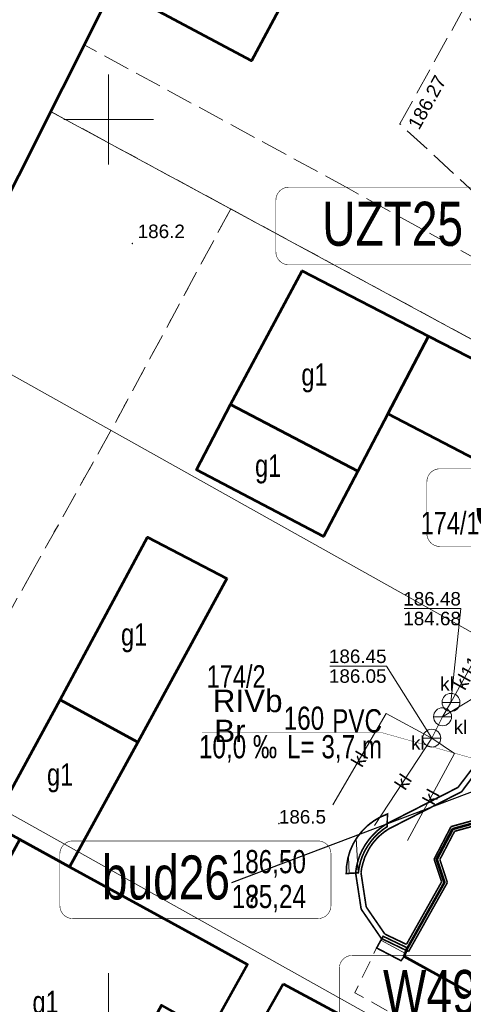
# Model space of a CAD drawing. Header units: metres. Extents: x 7482748 to 7484637, y 5684406 to 5687014.
# Tile 100 of 180: x 7483345 to 7483370, y 5686101 to 5686156. Entities that reach past the tile are written whole.
import ezdxf
from ezdxf.enums import TextEntityAlignment as Align
from ezdxf.lldxf.tags import DXFTag

# ---------------------------------------------------------------- set-up
doc = ezdxf.new("R2010")
doc.units = ezdxf.units.M
doc.header["$MEASUREMENT"] = 0
for name, pattern in [('1', [1.5, 1, -0.5]), ('KTCR01_500', [1.5, 1, -0.5]), ('KTJZ01_500', [2, 1.5, -0.5]), ('l217_500', [2, 1.5, -0.5]), ('l218_500', [1, 0.5, -0.5])]:
    doc.linetypes.add(name, pattern=pattern)
for name, color, linetype, lineweight in [('_Dzialki', 7, 'Continuous', 0), ('_Dzialki_opis', 7, 'Continuous', 0), ('_Kontury', 7, 'Continuous', 0), ('_Kontury_opis', 7, 'Continuous', 0), ('_Podzial_sekcyjny_krzyze', 7, '1', 13), ('_Uzytki', 7, 'Continuous', 0), ('_Uzytki_opis', 7, 'Continuous', 0), ('_Zakres2', 7, 'Continuous', 0), ('EGB_Budynek', 7, 'Continuous', 0), ('EGB_Budynek_opis', 7, 'Continuous', 0), ('EGB_ObiektTrwaleZwiazanyZBudynk', 7, 'Continuous', 0), ('EGBE_L_3', 7, 'Continuous', 0), ('GES__SUUS07_P', 7, 'Continuous', 13), ('RTPW01_P', 7, 'Continuous', 0), ('RTPW02_P', 7, 'Continuous', 0)]:
    doc.layers.add(name, color=color, linetype=linetype, lineweight=lineweight)
for name, color, linetype, lineweight, true_color in [('GES__SUPK_01_pL', 7, 'Continuous', 13, 0x803300), ('GES__SUPS01_05L', 7, 'Continuous', 13, 0x803300), ('GES__SUPS01_05P', 7, 'Continuous', 13, 0x803300)]:
    doc.layers.add(name, color=color, linetype=linetype, lineweight=lineweight, true_color=true_color)
doc.layers.add('GES__SUPK_01_pT', color=7, linetype='Continuous', lineweight=13, true_color=0x803300, transparency=0.25)
doc.layers.add('GES__SUPS01_05G', color=7, linetype='Continuous', lineweight=13, true_color=0x803300, transparency=0.25)
for name, color, linetype, lineweight, transparency in [('GES__SUUS_ET_05T', 7, 'Continuous', 13, 0.25), ('KTCR02', 7, 'KTCR01_500', 13, 0.5), ('KTPL01_O', 7, 'KTJZ01_500', 13, 0.5), ('RTPW01_G', 7, 'Continuous', 13, 0.25), ('RTPW02_G', 7, 'Continuous', 13, 0.25)]:
    doc.layers.add(name, color=color, linetype=linetype, lineweight=lineweight, transparency=transparency)
doc.layers.add('IS_Opisy_działek_Net', color=7, linetype='SOLID', true_color=0x000000)
doc.layers.add('IS_Węzeł_sieci_kanalizacyjnej_-_opisy', color=7, linetype='Continuous')
doc.styles.get("Standard").update_dxf_attribs({"font": 'simplex.shx', "width": 0.75})
doc.styles.add('STYL_ARIAL', font='simplex.shx', dxfattribs={"width": 0.75, "oblique": 0.1})
doc.styles.add('Style-Arial', font='arial.ttf')
tags = doc.linetypes.add('SOLID', pattern=[10, 10, 0]).pattern_tags.tags
tags[6:7] = [DXFTag(74, 4), DXFTag(75, 0), DXFTag(340, '0'), DXFTag(46, 0.0), DXFTag(50, 0.0), DXFTag(44, 0.0), DXFTag(45, 0.0)]
tags[4:5] = [DXFTag(74, 4), DXFTag(75, 0), DXFTag(340, '0'), DXFTag(46, 0.0), DXFTag(50, 0.0), DXFTag(44, 0.0), DXFTag(45, 0.0)]

# ---------------------------------------------------------------- blocks, each defined once
blk = doc.blocks.new('SUPS01_1')
at = {"layer": 'GES__SUPS01_05P', "linetype": 'Continuous', "lineweight": 13}
h = blk.add_hatch(color=256, dxfattribs=at)
edge = h.paths.add_edge_path()
edge.add_arc((0, 0), 0.045, 0, 360)
blk = doc.blocks.new('SUUS07')
at = {"layer": 'GES__SUUS07_P', "linetype": 'Continuous', "lineweight": 13}
blk.add_line((-0.5, 0), (0.5, 0), dxfattribs=at)
blk.add_circle((0, 0), 0.5, dxfattribs=at)
blk = doc.blocks.new('RTPW01')
at = {"layer": 'RTPW01_P', "linetype": 'Continuous', "lineweight": 0}
h = blk.add_hatch(color=256, dxfattribs=at)
edge = h.paths.add_edge_path()
edge.add_arc((0, 0), 0.045, 0, 360)
blk = doc.blocks.new('RTPW01_3')
at = {"layer": 'RTPW02_P', "linetype": 'Continuous', "lineweight": 0}
h = blk.add_hatch(color=256, dxfattribs=at)
edge = h.paths.add_edge_path()
edge.add_arc((0, 0), 0.045, 0, 360)

msp = doc.modelspace()

# ---------------------------------------------------------------- linework, layer by layer
at = {"layer": '_Dzialki', "color": 96, "linetype": 'Continuous', "true_color": 0x008000, "flags": 128}
for points in [[(7483397.73, 5686122.89), (7483346.77, 5686150.44)], [(7483340.55, 5686138.05), (7483392.9, 5686108.77)], [(7483330.96, 5686118.96), (7483386.11, 5686088.11)]]:
    msp.add_lwpolyline(points, dxfattribs=at)
at = {"layer": '_Kontury', "color": 96, "linetype": 'l217_500', "true_color": 0x008000, "flags": 128}
for points in [[(7483363.39, 5686146.14), (7483348.64, 5686154.15)], [(7483346.78, 5686150.44), (7483355.43, 5686145.76)], [(7483355.43, 5686145.76), (7483356.8, 5686145.02)], [(7483398.93, 5686126.5), (7483363.39, 5686146.14)], [(7483356.8, 5686145.02), (7483350.13, 5686132.69)], [(7483356.8, 5686145.02), (7483397.73, 5686122.89)], [(7483350.13, 5686132.69), (7483345.89, 5686125.11)], [(7483345.89, 5686125.11), (7483344.25, 5686122.17)]]:
    msp.add_lwpolyline(points, dxfattribs=at)
at = {"layer": '_Podzial_sekcyjny_krzyze', "linetype": 'Continuous'}
for p, q in [((7483350, 5686147.5), (7483350, 5686152.5)), ((7483347.5, 5686150), (7483352.5, 5686150)), ((7483350, 5686097.5), (7483350, 5686102.5))]:
    msp.add_line(p, q, dxfattribs=at)
at = {"layer": '_Uzytki', "color": 96, "linetype": 'l218_500', "true_color": 0x008000, "flags": 128}
for points in [[(7483346.78, 5686150.44), (7483355.43, 5686145.76)], [(7483355.43, 5686145.76), (7483356.8, 5686145.02)], [(7483356.8, 5686145.02), (7483350.13, 5686132.69)], [(7483397.73, 5686122.89), (7483356.8, 5686145.02)], [(7483350.13, 5686132.69), (7483345.89, 5686125.11)], [(7483345.89, 5686125.11), (7483344.25, 5686122.17)]]:
    msp.add_lwpolyline(points, dxfattribs=at)
at = {"layer": '_Zakres2', "color": 250, "linetype": 'Continuous', "lineweight": 53, "flags": 128}
msp.add_lwpolyline([(7483184.14, 5685878.01), (7483241.37, 5685938.75), (7483248.75, 5685949.36), (7483260.67, 5685965.96), (7483274.73, 5685985.88), (7483281.17, 5685996.23), (7483290.55, 5686008.54), (7483306.76, 5686030.22), (7483321.02, 5686047.8), (7483332, 5686065.31), (7483322.98, 5686103.07), (7483364.58, 5686185.88), (7483404.48, 5686221.3), (7483428.87, 5686291.72), (7483381.77, 5686314.4), (7483415.95, 5686389.59), (7483395.63, 5686411.08), (7483432.16, 5686488.03), (7483471.6, 5686531.78), (7483500.7, 5686585.49)], dxfattribs=at)
at = {"layer": 'EGB_Budynek', "color": 7, "linetype": 'Continuous', "lineweight": 53, "flags": 128}
for points in [[(7483352.73, 5686160.65), (7483359.87, 5686156.83), (7483357.96, 5686153.26), (7483350.77, 5686157.09), (7483352.73, 5686160.65)], [(7483367.81, 5686137.94), (7483365.55, 5686133.62), (7483363.88, 5686130.43), (7483356.79, 5686134.14), (7483360.77, 5686141.58), (7483367.81, 5686137.94)], [(7483367.81, 5686137.94), (7483378.06, 5686132.69), (7483375.76, 5686128.3), (7483365.55, 5686133.62), (7483367.81, 5686137.94)], [(7483356.79, 5686134.14), (7483363.88, 5686130.43), (7483361.97, 5686126.79), (7483354.89, 5686130.51), (7483356.79, 5686134.14)], [(7483356.59, 5686124.47), (7483351.62, 5686115.36), (7483347.31, 5686117.71), (7483352.17, 5686126.77), (7483356.59, 5686124.47)], [(7483347.31, 5686117.71), (7483351.62, 5686115.36), (7483347.83, 5686108.42), (7483345.05, 5686109.94), (7483343.51, 5686110.78), (7483347.31, 5686117.71)], [(7483372.16, 5686113.93), (7483381.86, 5686108.58), (7483380.38, 5686105.83), (7483378.31, 5686102.1), (7483379.17, 5686101.6), (7483378.83, 5686100.95), (7483376.94, 5686097.65), (7483366.45, 5686103.43), (7483366.64, 5686103.91), (7483368.7, 5686107.57), (7483368.28, 5686108.84), (7483369.16, 5686110.53), (7483370.5, 5686110.9), (7483371.78, 5686113.24), (7483371.91, 5686113.46), (7483372.16, 5686113.93)], [(7483355.05, 5686104.48), (7483357.73, 5686102.99), (7483355.63, 5686099.23), (7483352.95, 5686100.73), (7483348.84, 5686093.22), (7483347.8, 5686091.39), (7483337.98, 5686096.99), (7483338.98, 5686098.85), (7483345.05, 5686109.94), (7483347.83, 5686108.42), (7483355.05, 5686104.48)], [(7483359.72, 5686101.92), (7483370, 5686096.39), (7483369.83, 5686096.08), (7483367.33, 5686091.44), (7483356.96, 5686097.03), (7483359.72, 5686101.92)]]:
    msp.add_lwpolyline(points, dxfattribs=at)
at = {"layer": 'EGB_ObiektTrwaleZwiazanyZBudynk', "color": 7, "const_width": 0.09, "flags": 128}
for points in [[(7483369.45, 5686112.84), (7483370.43, 5686114.13)], [(7483369.65, 5686112.6), (7483370.51, 5686113.75)], [(7483365.43, 5686110.79), (7483369.45, 5686112.84)], [(7483365.59, 5686110.53), (7483369.65, 5686112.6)], [(7483364.91, 5686110.39), (7483365.16, 5686110.6)], [(7483365.16, 5686110.6), (7483365.43, 5686110.79)], [(7483369.06, 5686110.66), (7483368.12, 5686108.85)], [(7483370.4, 5686111.03), (7483369.06, 5686110.66)], [(7483370.6, 5686110.77), (7483369.26, 5686110.4)], [(7483364.47, 5686109.91), (7483364.68, 5686110.16)], [(7483364.68, 5686110.16), (7483364.91, 5686110.39)], [(7483364.9, 5686109.96), (7483365.11, 5686110.17)], [(7483365.11, 5686110.17), (7483365.34, 5686110.36)], [(7483365.34, 5686110.36), (7483365.59, 5686110.53)], [(7483369.26, 5686110.4), (7483368.44, 5686108.83)], [(7483364.12, 5686109.36), (7483364.28, 5686109.64)], [(7483364.28, 5686109.64), (7483364.47, 5686109.91)], [(7483364.39, 5686109.22), (7483364.53, 5686109.48)], [(7483364.53, 5686109.48), (7483364.7, 5686109.73)], [(7483364.7, 5686109.73), (7483364.9, 5686109.96)], [(7483363.88, 5686108.75), (7483363.98, 5686109.06)], [(7483363.98, 5686109.06), (7483364.12, 5686109.36)], [(7483364.17, 5686108.66), (7483364.26, 5686108.95)], [(7483364.26, 5686108.95), (7483364.39, 5686109.22)], [(7483363.75, 5686108.09), (7483363.8, 5686108.43)], [(7483363.8, 5686108.43), (7483363.88, 5686108.75)], [(7483364.05, 5686108.09), (7483364.09, 5686108.37)], [(7483364.09, 5686108.37), (7483364.17, 5686108.66)], [(7483368.12, 5686108.85), (7483368.54, 5686107.59)], [(7483368.44, 5686108.83), (7483368.86, 5686107.55)], [(7483364.06, 5686106.07), (7483363.75, 5686108.09)], [(7483364.34, 5686106.19), (7483364.05, 5686108.09)], [(7483368.54, 5686107.59), (7483366.58, 5686104.11)], [(7483368.86, 5686107.55), (7483366.7, 5686103.71)], [(7483365.38, 5686104.68), (7483364.34, 5686106.19)], [(7483365.18, 5686104.44), (7483364.06, 5686106.07)], [(7483366.58, 5686104.11), (7483365.38, 5686104.68)], [(7483366.7, 5686103.71), (7483365.18, 5686104.44)]]:
    msp.add_lwpolyline(points, dxfattribs=at)
at = {"layer": 'EGB_ObiektTrwaleZwiazanyZBudynk', "color": 7, "linetype": 'Continuous', "const_width": 0.09, "flags": 128}
for points in [[(7483365.51, 5686110.66), (7483365.52, 5686111.36), (7483365.12, 5686111.19), (7483364.75, 5686110.97), (7483364.41, 5686110.71), (7483364.11, 5686110.41), (7483363.84, 5686110.07), (7483363.62, 5686109.71), (7483363.44, 5686109.31), (7483363.32, 5686108.9), (7483363.25, 5686108.48), (7483363.23, 5686108.05), (7483363.9, 5686108.09), (7483363.95, 5686108.4), (7483364.02, 5686108.71), (7483364.12, 5686109), (7483364.25, 5686109.29), (7483364.41, 5686109.56), (7483364.59, 5686109.82), (7483364.79, 5686110.06), (7483365.01, 5686110.28), (7483365.25, 5686110.48), (7483365.51, 5686110.66)], [(7483365.28, 5686104.56), (7483364.92, 5686103.91), (7483366.28, 5686103.2), (7483366.45, 5686103.43), (7483366.64, 5686103.91), (7483365.28, 5686104.56)]]:
    msp.add_lwpolyline(points, dxfattribs=at)
at = {"layer": 'EGBE_L_3', "linetype": 'Continuous', "lineweight": 0}
for p, q in [((7483365.51, 5686110.66), (7483365.52, 5686111.36)), ((7483363.23, 5686108.05), (7483363.9, 5686108.09)), ((7483365.28, 5686104.56), (7483364.92, 5686103.91)), ((7483366.64, 5686103.91), (7483365.28, 5686104.56)), ((7483364.92, 5686103.91), (7483366.28, 5686103.2)), ((7483366.45, 5686103.43), (7483366.64, 5686103.91)), ((7483366.28, 5686103.2), (7483366.45, 5686103.43))]:
    msp.add_line(p, q, dxfattribs=at)
at = {"layer": 'EGBE_L_3', "linetype": 'Continuous'}
for p, q in [((7483363.9, 5686108.09), (7483363.79, 5686109.99)), ((7483363.4, 5686108.06), (7483363.35, 5686108.98)), ((7483365.16, 5686104.35), (7483366.52, 5686103.6))]:
    msp.add_line(p, q, dxfattribs=at)
at = {"layer": 'EGBE_L_3', "linetype": 'Continuous', "lineweight": 0}
for centre, start, end in [((7483366.67, 5686108.12), 109.52, 181.13), ((7483367.32, 5686107.74), 121.78, 174.09)]:
    msp.add_arc(centre, 3.44, start, end, dxfattribs=at)
at = {"layer": 'EGBE_L_3', "linetype": 'Continuous'}
msp.add_point((7483364.92, 5686103.91), dxfattribs=at)
at = {"layer": 'GES__SUPK_01_pL', "linetype": 'Continuous', "lineweight": 13}
msp.add_line((7483367.99, 5686115.58), (7483364.81, 5686110.72), dxfattribs=at)
at = {"layer": 'GES__SUPK_01_pL', "linetype": 'Continuous', "lineweight": 13, "flags": 128}
for points in [[(7483367.99, 5686115.58), (7483368.59, 5686116.77), (7483369.06, 5686117.57), (7483372.94, 5686124.59), (7483373.61, 5686124.18)], [(7483362.48, 5686111.88), (7483365.46, 5686116.96), (7483367.99, 5686115.58)], [(7483366.64, 5686109.88), (7483369.26, 5686114.73), (7483367.99, 5686115.58)]]:
    msp.add_lwpolyline(points, dxfattribs=at)
at = {"layer": 'GES__SUPS01_05L', "linetype": 'Continuous', "lineweight": 13, "flags": 128}
for points in [[(7483369.06, 5686117.57), (7483369.61, 5686122.79), (7483366.45, 5686122.79)], [(7483367.99, 5686115.58), (7483365.47, 5686119.59), (7483362.31, 5686119.59)], [(7483368.59, 5686116.77), (7483370.55, 5686117.96), (7483373.71, 5686117.96)]]:
    msp.add_lwpolyline(points, dxfattribs=at)
at = {"layer": 'IS_Opisy_działek_Net', "linetype": 'Continuous', "ltscale": 0.01, "const_width": 0.02}
msp.add_lwpolyline([(7483372.37083, 5686113.866), (7483365.22283, 5686115.885), (7483355.2005, 5686115.885)], dxfattribs=at)
at = {"layer": 'IS_Węzeł_sieci_kanalizacyjnej_-_opisy', "color": 18, "linetype": 'SOLID', "ltscale": 0.01, "true_color": 0x000000, "const_width": 0.03}
for points in [[(7483360.03204, 5686141.90976), (7483374.63204, 5686141.90976, 0.414214), (7483375.35204, 5686142.62976), (7483375.35204, 5686145.50976, 0.414214), (7483374.63204, 5686146.22976), (7483360.03204, 5686146.22976, 0.414214), (7483359.31204, 5686145.50976), (7483359.31204, 5686142.62976, 0.414214), (7483360.03204, 5686141.90976)], [(7483368.43809, 5686126.24508), (7483383.03809, 5686126.24508, 0.414214), (7483383.75809, 5686126.96508), (7483383.75809, 5686129.84508, 0.414214), (7483383.03809, 5686130.56508), (7483368.43809, 5686130.56508, 0.414214), (7483367.71809, 5686129.84508), (7483367.71809, 5686126.96508, 0.414214), (7483368.43809, 5686126.24508)], [(7483348.00631, 5686105.54361), (7483361.65631, 5686105.54361, 0.414214), (7483362.37631, 5686106.26361), (7483362.37631, 5686109.14361, 0.414214), (7483361.65631, 5686109.86361), (7483348.00631, 5686109.86361, 0.414214), (7483347.28631, 5686109.14361), (7483347.28631, 5686106.26361, 0.414214), (7483348.00631, 5686105.54361)], [(7483363.56551, 5686099.17465), (7483377.58551, 5686099.17465, 0.414214), (7483378.30551, 5686099.89465), (7483378.30551, 5686102.77465, 0.414214), (7483377.58551, 5686103.49465), (7483363.56551, 5686103.49465, 0.414214), (7483362.84551, 5686102.77465), (7483362.84551, 5686099.89465, 0.414214), (7483363.56551, 5686099.17465)]]:
    msp.add_lwpolyline(points, format="xyb", dxfattribs=at)
at = {"layer": 'IS_Węzeł_sieci_kanalizacyjnej_-_opisy', "color": 18, "linetype": 'SOLID', "ltscale": 0.01, "true_color": 0x000000}
msp.add_lwpolyline([(7483356.85631, 5686107.55361), (7483372.01951, 5686113.27811)], dxfattribs=at)
at = {"layer": 'KTCR02', "linetype": 'KTCR01_500', "lineweight": 13, "flags": 128}
msp.add_lwpolyline([(7483388.4, 5686095.42), (7483386.83, 5686096.07), (7483384.24, 5686097.58, -0.25), (7483383.38, 5686101.95, 0.18), (7483382.61, 5686110.28), (7483381.86, 5686108.58), (7483380.38, 5686105.83), (7483381.95, 5686104.95), (7483382.51, 5686104.92, -0.35), (7483378.83, 5686100.95), (7483376.94, 5686097.65), (7483366.45, 5686103.43), (7483366.28, 5686103.2), (7483364.92, 5686103.91), (7483363.7, 5686101.42), (7483376.5, 5686094.34, -0.24), (7483380.81, 5686094.76), (7483384.11, 5686092.7), (7483384.42, 5686091.4), (7483385.2, 5686090.89), (7483386.7, 5686090.2), (7483387.31, 5686090.12), (7483389.34, 5686095.16), (7483388.4, 5686095.42)], format="xyb", close=True, dxfattribs=at)
at = {"layer": 'KTPL01_O', "linetype": 'KTJZ01_500', "lineweight": 13, "flags": 128}
msp.add_lwpolyline([(7483401.26, 5686132.76), (7483399.99, 5686128.81), (7483371.82, 5686144.58), (7483366.22, 5686149.75), (7483369.76, 5686156.15), (7483375.63, 5686147.2), (7483377.63, 5686143.79), (7483392.41, 5686136.25), (7483397.54, 5686133.64), (7483401.26, 5686132.76)], close=True, dxfattribs=at)

# ---------------------------------------------------------------- block references
at = {"layer": 'GES__SUPS01_05P', "linetype": 'Continuous', "lineweight": 13}
for p in [(7483369.06, 5686117.57), (7483368.59, 5686116.77), (7483367.99, 5686115.58)]:
    msp.add_blockref('SUPS01_1', p, dxfattribs=at)
at = {"layer": 'GES__SUUS07_P', "linetype": 'Continuous', "lineweight": 13}
for p in [(7483369.06, 5686117.57), (7483368.59, 5686116.77), (7483367.99, 5686115.58)]:
    msp.add_blockref('SUUS07', p, dxfattribs=at)
at = {"layer": 'RTPW01_P', "linetype": 'Continuous', "lineweight": 0}
for p in [(7483351.32, 5686143.1), (7483359.48, 5686110.83)]:
    msp.add_blockref('RTPW01', p, dxfattribs=at)
at = {"layer": 'RTPW02_P', "linetype": 'Continuous', "lineweight": 0}
msp.add_blockref('RTPW01_3', (7483366.22, 5686149.75), dxfattribs=at)

# ---------------------------------------------------------------- texts
at = {"layer": '_Dzialki_opis', "color": 96, "true_color": 0x008000, "char_height": 1.25, "attachment_point": 7, "line_spacing_factor": 0.6, "style": 'STYL_ARIAL'}
for s, insert in [('\\fArial|b0|i0|c238238|p39;174/1', (7483367.37, 5686126.9)), ('\\fArial|b0|i0|c238238|p39;174/2', (7483355.46, 5686118.37))]:
    msp.add_mtext(s, dxfattribs=dict(at, insert=insert))
at = {"layer": '_Kontury_opis', "color": 96, "linetype": 'Continuous', "lineweight": 13, "true_color": 0x008000, "style": 'Style-Arial'}
msp.add_text('RIVb', height=1.25, dxfattribs=at).set_placement((7483355.8, 5686117.03))
at = {"layer": '_Uzytki_opis', "color": 96, "linetype": 'Continuous', "lineweight": 13, "true_color": 0x008000, "style": 'Style-Arial'}
msp.add_text('Br', height=1.25, dxfattribs=at).set_placement((7483355.88, 5686115.36))
at = {"layer": 'EGB_Budynek_opis', "color": 7, "char_height": 1.25, "attachment_point": 7, "line_spacing_factor": 0.6, "style": 'STYL_ARIAL'}
for insert in [(7483360.73, 5686134.81), (7483358.15, 5686129.74), (7483350.69, 5686120.35), (7483346.57, 5686112.56), (7483345.76, 5686099.9)]:
    msp.add_mtext('\\fArial|b0|i0|c238238|p39;g1', dxfattribs=dict(at, insert=insert))
at = {"layer": 'GES__SUPK_01_pT', "linetype": 'Continuous', "lineweight": 13, "style": 'Style-Arial'}
for s, rotation, p in [('kl110', 61.07, (7483370.11, 5686119.47)), ('kl', 59.6, (7483363.97, 5686114.42)), ('kl', 56.8, (7483366.4, 5686113.15)), ('kl', 61.62, (7483367.95, 5686112.31))]:
    msp.add_text(s, height=0.75, rotation=rotation, dxfattribs=at).set_placement(p, align=Align.MIDDLE_CENTER)
at = {"layer": 'GES__SUPS01_05G', "linetype": 'Continuous', "lineweight": 13, "style": 'Style-Arial'}
for s, p in [('186.48', (7483369.61, 5686122.96)), ('184.68', (7483369.61, 5686121.86))]:
    msp.add_text(s, height=0.75, dxfattribs=at).set_placement(p, align=Align.RIGHT)
for s, p in [('186.45', (7483365.47, 5686120.51)), ('186.05', (7483365.47, 5686119.41))]:
    msp.add_text(s, height=0.75, dxfattribs=at).set_placement(p, align=Align.TOP_RIGHT)
at = {"layer": 'GES__SUUS_ET_05T', "linetype": 'Continuous', "lineweight": 13, "style": 'Style-Arial'}
for p in [(7483368.46, 5686118.23), (7483369.21, 5686115.82), (7483366.84, 5686114.94)]:
    msp.add_text('kl', height=0.75, dxfattribs=at).set_placement(p)
at = {"layer": 'IS_Opisy_działek_Net', "linetype": 'Continuous', "ltscale": 0.01, "char_height": 1.2888}
for s, insert, attachment_point in [('\\fArial|b0|i0;160', (7483361.99923, 5686116.02698), 9), ('{\\fArial|b0|i0|c238|p34;PVC}', (7483365.22283, 5686115.885), 9), ('\\fArial|b0|i0;10,0 ‰', (7483359.38273, 5686115.7482), 3), ('\\fArial|b0|i0;L= 3,7 m', (7483365.22283, 5686115.7482), 3), ('\\fArial|b0|i0;', (7483351.73283, 5686115.1586), 9), ('\\fArial|b0|i0;', (7483351.73283, 5686115.1586), 9)]:
    msp.add_mtext(s, dxfattribs=dict(at, insert=insert, attachment_point=attachment_point))
at = {"layer": 'IS_Węzeł_sieci_kanalizacyjnej_-_opisy', "color": 18, "linetype": 'SOLID', "ltscale": 0.01, "true_color": 0x000000}
for s, insert, char_height, attachment_point in [('\\fArial|b0|i0;UZT25', (7483369.73204, 5686142.93816), 2.448, 9), ('\\fArial|b0|i0;UZT26', (7483378.13809, 5686127.27348), 2.448, 9), ('\\fArial|b0|i0;bud26', (7483356.75631, 5686106.57201), 2.448, 9), ('\\fArial|b0|i0;186,50', (7483356.85631, 5686107.82721), 1.2888, 7), ('\\fArial|b0|i0;185,24', (7483356.85631, 5686107.41681), 1.2888, 1), ('\\fArial|b0|i0;  ?  ', (7483356.85631, 5686107.41681), 1.2888, 1), ('\\fArial|b0|i0;W49.1', (7483372.68551, 5686100.20305), 2.448, 9)]:
    msp.add_mtext(s, dxfattribs=dict(at, insert=insert, char_height=char_height, attachment_point=attachment_point))
at = {"layer": 'RTPW01_G', "linetype": 'Continuous', "lineweight": 13, "style": 'Style-Arial'}
for s, p in [('186.2', (7483351.62, 5686143.4)), ('186.5', (7483359.48, 5686110.83))]:
    msp.add_text(s, height=0.75, dxfattribs=at).set_placement(p)
at = {"layer": 'RTPW02_G', "linetype": 'Continuous', "lineweight": 13, "style": 'Style-Arial'}
msp.add_text('186.27', height=0.75, rotation=61.05, dxfattribs=at).set_placement((7483367.28, 5686149.37))

doc.saveas('drawing.dxf')
